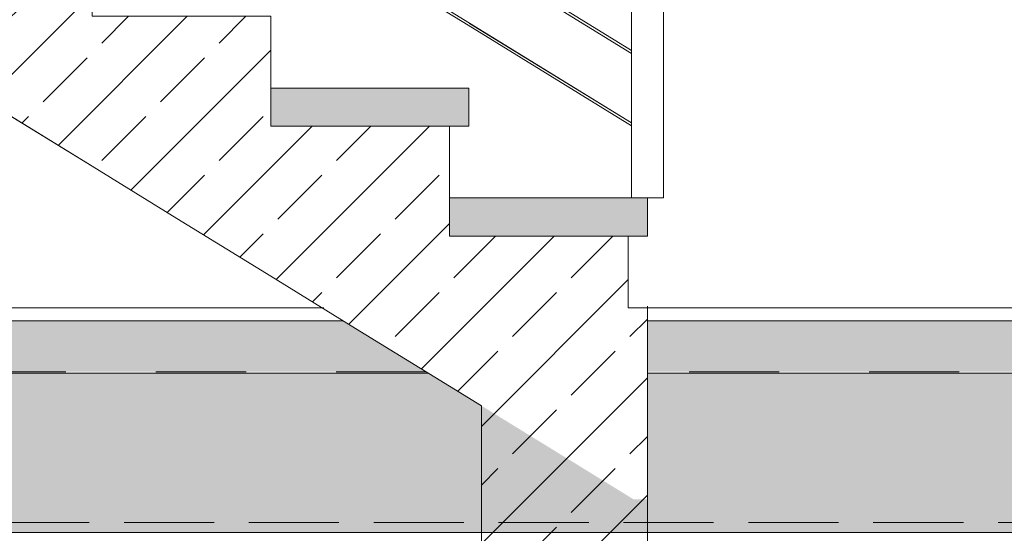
# Model space of a CAD drawing. Header units: millimetres. Extents: x -126680 to -83680, y 18016 to 39016.
# Tile 27 of 121: x -109012 to -107470, y 22259 to 23064. Entities that reach past the tile are written whole.
import ezdxf

# ---------------------------------------------------------------- set-up
doc = ezdxf.new("R2010")
doc.units = ezdxf.units.MM
doc.header["$MEASUREMENT"] = 0
for name, pattern in [('Krawędzie ukryte', [195.611112, 141.111112, -54.5]), ('Przerywana', [282.222223, 141.111112, -141.111112]), ('Wipeout_Contour', [1000, 0, -1000])]:
    doc.linetypes.add(name, pattern=pattern)
doc.layers.add('Nowe_Konstrukcja - Schody', color=7, linetype='Continuous')
doc.layers.add('Nowe_Konstrukcja - Ściany zew', color=7, linetype='Continuous')
for name, color, linetype, lineweight, true_color in [('Nowe_Konstrukcja - Schody_Nr_pióra__101', 250, 'Continuous', 13, 0x333333), ('Nowe_Konstrukcja - Schody_Nr_pióra__116', 7, 'Continuous', 13, 0xcccccc), ('Nowe_Konstrukcja - Stropy_Nr_pióra__23', 7, 'Continuous', 13, 0x858585)]:
    doc.layers.add(name, color=color, linetype=linetype, lineweight=lineweight, true_color=true_color)
for name, color, linetype, lineweight in [('Nowe_Konstrukcja - Schody_Nr_pióra__3', 7, 'Continuous', 13), ('Nowe_Konstrukcja - Stropy_Nr_pióra__21', 7, 'Continuous', 20), ('Nowe_Konstrukcja - Stropy_Nr_pióra__3', 7, 'Continuous', 13), ('Nowe_Konstrukcja - Stropy_Nr_pióra__41', 7, 'Continuous', 13), ('Nowe_Konstrukcja - Ściany zew_Nr_pióra__21', 7, 'Continuous', 20), ('Nowe_Konstrukcja - Ściany zew_Nr_pióra__3', 7, 'Continuous', 13)]:
    doc.layers.add(name, color=color, linetype=linetype, lineweight=lineweight)
pattern_1 = [(0, (0, 0), (0, 311.76916), [30, -150]), (0, (90, 155.9), (0, 311.76916), [30, -150]), (60, (0, 0), (-270, 155.8846), [30, -150]), (60, (180, 0), (-270, 155.8846), [30, -150]), (120, (30, 0), (270, 155.8846), [30, -150]), (120, (210, 0), (270, 155.8846), [30, -150]), (0, (0, 30), (0, 60.000002), [0, -60.000002, 0, -90.000004]), (45, (30, 30), (-42.42641, 42.42641), [0, -45.000002, 0, -75.000003])]

msp = doc.modelspace()

# ---------------------------------------------------------------- hatches: boundary and pattern name
at = {"layer": 'Nowe_Konstrukcja - Stropy_Nr_pióra__3', "linetype": 'Continuous', "lineweight": 13}
h = msp.add_hatch(dxfattribs=at)
h.set_pattern_fill('Beton_wylewany_0002', style=0, pattern_type=2)
h.set_pattern_definition(pattern_1)
h.paths.add_polyline_path([(-121789.4, 22592.3), (-121789.4, 22512.3), (-108375.6, 22512.3), (-108505.6, 22592.3)])
h = msp.add_hatch(dxfattribs=at)
h.set_pattern_fill('Beton_wylewany_0002', style=0, pattern_type=2)
h.set_pattern_definition(pattern_1)
h.paths.add_polyline_path([(-97449.5, 22592.3), (-108028.9, 22592.3), (-108028.9, 22512.3), (-97449.5, 22512.3)])
h = msp.add_hatch(dxfattribs=at)
h.set_pattern_fill('Styropian_0002', style=0, pattern_type=2)
h.set_pattern_definition([(90, (0, 0), (-173.20508, 0), [100, -200]), (90, (-86.6, 150), (-173.20508, 0), [100, -200]), (150, (-4e-14, 100), (86.60254, 150), [100, -200]), (150, (-173.2, 100), (86.60254, 150), [100, -200]), (210, (0, 0), (-86.60254, 150), [100, -200]), (210, (-173.2, -7e-14), (-86.60254, 150), [100, -200])])
h.paths.add_polyline_path([(-121789.4, 22510.3), (-121789.4, 22260.3), (-97449.5, 22260.3), (-97449.5, 22510.3), (-108028.9, 22510.3), (-108028.9, 22312.3), (-108050.4, 22312.3), (-108058.9, 22317.5), (-108372.3, 22510.3)])

# ---------------------------------------------------------------- linework, layer by layer
at = {"layer": 'Nowe_Konstrukcja - Schody_Nr_pióra__3', "color": 7, "linetype": 'Continuous', "lineweight": 13}
for p, q in [((-108772.9, 22756.6), (-108899, 22834.1)), ((-108619, 22661.9), (-108772.9, 22756.6)), ((-108059, 22724.5), (-108029, 22724.5)), ((-108059, 22612.3), (-108059, 22724.5)), ((-108492.9, 22584.4), (-108619, 22661.9)), ((-108059, 22612.3), (-108029, 22612.3)), ((-108029, 22292.3), (-108029, 22615)), ((-108029, 22611.3), (-108029, 22612.3)), ((-108029, 22312.3), (-108029, 22611.3)), ((-108339, 22489.7), (-108492.9, 22584.4)), ((-108289, 22292.3), (-108289, 22458.9))]:
    msp.add_line(p, q, dxfattribs=at)
at = {"layer": 'Nowe_Konstrukcja - Stropy_Nr_pióra__3', "color": 7, "linetype": 'Przerywana', "lineweight": 13}
for p, q in [((-108375.6, 22512.3), (-111909.5, 22512.3)), ((-95969.4, 22512.3), (-108029, 22512.3))]:
    msp.add_line(p, q, dxfattribs=at)
at = {"layer": 'Nowe_Konstrukcja - Stropy_Nr_pióra__41', "color": 7, "linetype": 'Continuous', "lineweight": 13}
for p, q in [((-108538.2, 22612.3), (-111889.4, 22612.3)), ((-108058.9, 22612.3), (-108059, 22612.3)), ((-105869.4, 22612.3), (-108028.9, 22612.3)), ((-108505.6, 22592.3), (-111909.5, 22592.3)), ((-97429.5, 22592.3), (-108029, 22592.3)), ((-108372.3, 22510.3), (-111909.5, 22510.3)), ((-95969.4, 22510.3), (-108029, 22510.3)), ((-95969.4, 22260.3), (-121789.4, 22260.3))]:
    msp.add_line(p, q, dxfattribs=at)
at = {"layer": 'Nowe_Konstrukcja - Ściany zew_Nr_pióra__21', "color": 7, "linetype": 'Krawędzie ukryte', "lineweight": 20, "flags": 128}
msp.add_lwpolyline([(-121799.5, 22627), (-121799.5, 22276), (-95488, 22276), (-95488, 21737.1), (-122277.5, 21737.1), (-122277.5, 22276), (-122059.5, 22276), (-122059.5, 22627)], dxfattribs=at)
at = {"layer": 'Nowe_Konstrukcja - Ściany zew_Nr_pióra__3', "color": 7, "linetype": 'Continuous', "lineweight": 13}
for p, q in [((-111909.5, 22612.3), (-108536, 22612.3)), ((-108029, 22612.3), (-105849.5, 22612.3))]:
    msp.add_line(p, q, dxfattribs=at)

# ---------------------------------------------------------------- wipeouts: each hides what was drawn before it
at = {"color": 254, "linetype": 'Wipeout_Contour', "lineweight": 0, "ltscale": 887587.469433}
msp.add_wipeout([(-109009, 23598.3), (-109009, 23489.6), (-108587.9, 23230.7), (-108307.9, 23058.4), (-108054, 22902.2), (-108054, 23010.9), (-108310, 23168.4), (-108590, 23340.6)], dxfattribs=at).dxf.layer = 'Nowe_Konstrukcja - Ściany zew'

# ---------------------------------------------------------------- next in the draw order: linework, layer by layer
at = {"layer": 'Nowe_Konstrukcja - Schody_Nr_pióra__3', "color": 7, "linetype": 'Continuous', "lineweight": 13}
for p, q in [((-108899, 22834.1), (-109052.9, 22928.8)), ((-108339, 22784.5), (-108339, 22896.7))]:
    msp.add_line(p, q, dxfattribs=at)

# ---------------------------------------------------------------- next in the draw order: wipeouts: each hides what was drawn before it
at = {"color": 254, "linetype": 'Wipeout_Contour', "lineweight": 0, "ltscale": 887777.700793}
msp.add_wipeout([(-109009, 23711.6), (-109009, 23603), (-108587.9, 23344), (-108307.9, 23171.8), (-108054, 23015.6), (-108054, 23124.2), (-108310, 23281.7), (-108590, 23453.9)], dxfattribs=at).dxf.layer = 'Nowe_Konstrukcja - Ściany zew'

# ---------------------------------------------------------------- next in the draw order: linework, layer by layer
at = {"layer": 'Nowe_Konstrukcja - Schody_Nr_pióra__3', "color": 7, "linetype": 'Continuous', "lineweight": 13}
msp.add_line((-108619, 22956.7), (-108619, 23069), dxfattribs=at)

# ---------------------------------------------------------------- next in the draw order: wipeouts: each hides what was drawn before it
at = {"color": 254, "linetype": 'Wipeout_Contour', "lineweight": 0, "ltscale": 442000.842186}
msp.add_wipeout([(-108054, 22784.5), (-108004, 22784.5), (-108004, 23684.5), (-108054, 23684.5)], dxfattribs=at).dxf.layer = 'Nowe_Konstrukcja - Schody'

# ---------------------------------------------------------------- next in the draw order: hatches: boundary and pattern name
at = {"layer": 'Nowe_Konstrukcja - Schody_Nr_pióra__116', "linetype": 'Continuous', "lineweight": 13, "true_color": 0xcccccc}
msp.add_hatch(color=254, dxfattribs=at).paths.add_polyline_path([(-108339, 22724.5), (-108029, 22724.5), (-108029, 22784.5), (-108339, 22784.5)])

# ---------------------------------------------------------------- next in the draw order: linework, layer by layer
at = {"layer": 'Nowe_Konstrukcja - Schody_Nr_pióra__101', "color": 250, "linetype": 'Continuous', "lineweight": 13, "true_color": 0x333333}
for p, q in [((-108004, 22784.5), (-108004, 23684.5)), ((-108029, 22784.5), (-108004, 22784.5))]:
    msp.add_line(p, q, dxfattribs=at)
at = {"layer": 'Nowe_Konstrukcja - Schody_Nr_pióra__3', "color": 7, "linetype": 'Continuous', "lineweight": 13}
for p in [(-108339, 22784.5), (-108029, 22724.5)]:
    msp.add_line(p, (-108029, 22784.5), dxfattribs=at)

# ---------------------------------------------------------------- next in the draw order: wipeouts: each hides what was drawn before it
at = {"color": 254, "linetype": 'Wipeout_Contour', "lineweight": 0, "ltscale": 442380.019802}
msp.add_wipeout([(-108310, 23055), (-108054, 22897.5), (-108054, 22898.2), (-108309.7, 23055.5)], dxfattribs=at).dxf.layer = 'Nowe_Konstrukcja - Schody'

# ---------------------------------------------------------------- next in the draw order: wipeouts: each hides what was drawn before it
at = {"color": 254, "linetype": 'Wipeout_Contour', "lineweight": 0, "ltscale": 442379.57915}
msp.add_wipeout([(-108309, 23056.7), (-108054, 22899.9), (-108054, 22901.5), (-108308.2, 23057.9)], dxfattribs=at).dxf.layer = 'Nowe_Konstrukcja - Schody'

# ---------------------------------------------------------------- next in the draw order: wipeouts: each hides what was drawn before it
at = {"color": 254, "linetype": 'Wipeout_Contour', "lineweight": 0, "ltscale": 442379.393839}
msp.add_wipeout([(-108308.2, 23057.9), (-108054, 22901.5), (-108054, 22902.2), (-108307.9, 23058.4)], dxfattribs=at).dxf.layer = 'Nowe_Konstrukcja - Schody'

# ---------------------------------------------------------------- next in the draw order: hatches: boundary and pattern name
at = {"layer": 'Nowe_Konstrukcja - Schody_Nr_pióra__116', "linetype": 'Continuous', "lineweight": 13, "true_color": 0xcccccc}
msp.add_hatch(color=254, dxfattribs=at).paths.add_polyline_path([(-108619, 22896.7), (-108309, 22896.7), (-108309, 22956.7), (-108619, 22956.7)])

# ---------------------------------------------------------------- next in the draw order: linework, layer by layer
at = {"layer": 'Nowe_Konstrukcja - Schody_Nr_pióra__3', "color": 7, "linetype": 'Continuous', "lineweight": 13}
for p, q in [((-108619, 22956.7), (-108309, 22956.7)), ((-108309, 22896.7), (-108309, 22956.7)), ((-108339, 22896.7), (-108309, 22896.7))]:
    msp.add_line(p, q, dxfattribs=at)

# ---------------------------------------------------------------- next in the draw order: wipeouts: each hides what was drawn before it
at = {"color": 254, "linetype": 'Wipeout_Contour', "lineweight": 0, "ltscale": 443565.59048}
msp.add_wipeout([(-108310, 23055), (-108309.7, 23055.5), (-108589.7, 23227.7), (-108590, 23227.2)], dxfattribs=at).dxf.layer = 'Nowe_Konstrukcja - Schody'

# ---------------------------------------------------------------- next in the draw order: wipeouts: each hides what was drawn before it
at = {"color": 254, "linetype": 'Wipeout_Contour', "lineweight": 0, "ltscale": 443562.359183}
msp.add_wipeout([(-108309, 23056.7), (-108308.2, 23057.9), (-108588.2, 23230.2), (-108589, 23228.9)], dxfattribs=at).dxf.layer = 'Nowe_Konstrukcja - Schody'

# ---------------------------------------------------------------- next in the draw order: wipeouts: each hides what was drawn before it
at = {"color": 254, "linetype": 'Wipeout_Contour', "lineweight": 0, "ltscale": 443561.020776}
msp.add_wipeout([(-108308.2, 23057.9), (-108307.9, 23058.4), (-108587.9, 23230.7), (-108588.2, 23230.2)], dxfattribs=at).dxf.layer = 'Nowe_Konstrukcja - Schody'

# ---------------------------------------------------------------- next in the draw order: wipeouts: each hides what was drawn before it
at = {"color": 254, "linetype": 'Wipeout_Contour', "lineweight": 0, "ltscale": 442474.423644}
msp.add_wipeout([(-108310, 23168.4), (-108054, 23010.9), (-108054, 23011.6), (-108309.7, 23168.9)], dxfattribs=at).dxf.layer = 'Nowe_Konstrukcja - Schody'

# ---------------------------------------------------------------- next in the draw order: wipeouts: each hides what was drawn before it
at = {"color": 254, "linetype": 'Wipeout_Contour', "lineweight": 0, "ltscale": 442473.993118}
msp.add_wipeout([(-108309, 23170.1), (-108054, 23013.2), (-108054, 23014.9), (-108308.2, 23171.3)], dxfattribs=at).dxf.layer = 'Nowe_Konstrukcja - Schody'

# ---------------------------------------------------------------- next in the draw order: wipeouts: each hides what was drawn before it
at = {"color": 254, "linetype": 'Wipeout_Contour', "lineweight": 0, "ltscale": 442473.811994}
msp.add_wipeout([(-108308.2, 23171.3), (-108054, 23014.9), (-108054, 23015.6), (-108307.9, 23171.8)], dxfattribs=at).dxf.layer = 'Nowe_Konstrukcja - Schody'

# ---------------------------------------------------------------- next in the draw order: hatches: boundary and pattern name
at = {"layer": 'Nowe_Konstrukcja - Stropy_Nr_pióra__23', "linetype": 'Continuous', "lineweight": 13, "true_color": 0x858585}
h = msp.add_hatch(dxfattribs=at)
h.set_pattern_fill('Beton_zbrojony_0002', color=252, style=0, pattern_type=2)
h.set_pattern_definition([(45, (0, 0), (-91.92388, 91.92388), []), (45, (-45.96, 45.96), (-91.92388, 91.92388), [97.5, -32.5])])
h.paths.add_polyline_path([(-112149.5, 23930.1), (-112149.5, 23730.1), (-111909.5, 23730.1), (-110355.6, 23730.1), (-110204, 23636.9), (-110019, 23523), (-109892.9, 23445.5), (-109739, 23350.8), (-109612.9, 23273.3), (-109459, 23178.6), (-109332.9, 23101.1), (-109179, 23006.4), (-109052.9, 22928.8), (-108899, 22834.1), (-108772.9, 22756.6), (-108619, 22661.9), (-108492.9, 22584.4), (-108339, 22489.7), (-108289, 22458.9), (-108289, 22292.3), (-108289, 21762.5), (-108029, 21762.5), (-108029, 22611.3), (-108029, 22612.3), (-108059, 22612.3), (-108059, 22724.5), (-108339, 22724.5), (-108339, 22896.7), (-108619, 22896.7), (-108619, 23069), (-108899, 23069), (-108899, 23241.2), (-109179, 23241.2), (-109179, 23413.4), (-109459, 23413.4), (-109459, 23585.6), (-109739, 23585.6), (-109739, 23757.8), (-110019, 23757.8), (-110019, 23817.8), (-110019, 23930.1)])

# ---------------------------------------------------------------- next in the draw order: linework, layer by layer
at = {"layer": 'Nowe_Konstrukcja - Schody_Nr_pióra__101', "color": 250, "linetype": 'Continuous', "lineweight": 13, "true_color": 0x333333}
for p, q in [((-108054, 22784.5), (-108054, 23684.5)), ((-108307.9, 23058.4), (-108587.9, 23230.7)), ((-108310, 23055), (-108590, 23227.2)), ((-108054, 23010.9), (-108310, 23168.4)), ((-108054, 23015.6), (-108307.9, 23171.8)), ((-108054, 22902.2), (-108307.9, 23058.4)), ((-108054, 22897.5), (-108310, 23055))]:
    msp.add_line(p, q, dxfattribs=at)
at = {"layer": 'Nowe_Konstrukcja - Stropy_Nr_pióra__21', "color": 7, "linetype": 'Continuous', "lineweight": 20, "flags": 128}
for points in [[(-108029, 21762.5), (-108029, 22611.3), (-108029, 22612.3), (-108059, 22612.3), (-108059, 22724.5), (-108339, 22724.5), (-108339, 22896.7), (-108619, 22896.7), (-108619, 23069), (-108899, 23069), (-108899, 23241.2), (-109179, 23241.2), (-109179, 23413.4), (-109459, 23413.4), (-109459, 23585.6), (-109739, 23585.6), (-109739, 23757.8), (-110019, 23757.8), (-110019, 23817.8), (-110019, 23930.1), (-112149.5, 23930.1)], [(-111909.5, 23730.1), (-110355.6, 23730.1), (-110204, 23636.9), (-110019, 23523), (-109892.9, 23445.5), (-109739, 23350.8), (-109612.9, 23273.3), (-109459, 23178.6), (-109332.9, 23101.1), (-109179, 23006.4), (-109052.9, 22928.8), (-108899, 22834.1), (-108772.9, 22756.6), (-108619, 22661.9), (-108492.9, 22584.4), (-108339, 22489.7), (-108289, 22458.9), (-108289, 22292.3), (-108289, 21762.5)]]:
    msp.add_lwpolyline(points, dxfattribs=at)

doc.saveas('drawing.dxf')
